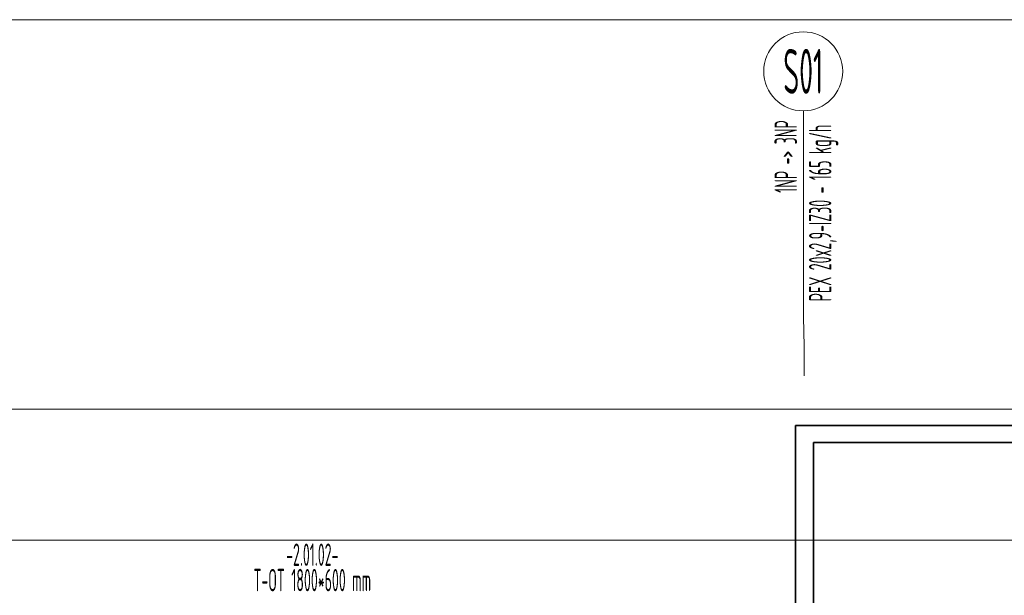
# Model space of a CAD drawing. Header units: millimetres. Extents: x 1279 to 58476, y -6899 to 74987.
# Tile 55 of 157: x 6781 to 12264, y -1636 to 1572. Entities that reach past the tile are written whole.
import ezdxf
from ezdxf.enums import TextEntityAlignment as Align

# ---------------------------------------------------------------- set-up
doc = ezdxf.new("R2010")
doc.units = ezdxf.units.MM
doc.linetypes.add('phl_thick', pattern=[0])
doc.linetypes.add('ČÁRKOVANÁ', pattern=[0.75, 0.5, -0.25])
for name, color, linetype, lineweight in [('JS_VYT_POPIS - OBECNĚ', 7, 'Continuous', 5), ('UT_POTRUBI - ZPÁTEČKA', 5, 'ČÁRKOVANÁ', 35), ('UT_SCHÉMA_PŘÍVOD', 10, 'Continuous', 35), ('VZT_50 POPIS - OBECNE', 7, 'Continuous', 5)]:
    doc.layers.add(name, color=color, linetype=linetype, lineweight=lineweight)
doc.styles.add('VZT_POPIS', font='isocp.shx', dxfattribs={"width": 0.6, "height": 125})

msp = doc.modelspace()

# ---------------------------------------------------------------- linework, layer by layer
at = {"layer": 'JS_VYT_POPIS - OBECNĚ'}
for p, q in [((11146.3, -84.8), (11146.3, 1064.1)), ((11148.8, -249), (11146.3, -84.8)), ((11148.8, -412.3), (11148.8, -249))]:
    msp.add_line(p, q, dxfattribs=at)
msp.add_circle((11144.1, 1284.1), 220, dxfattribs=at)
at = {"layer": 'UT_POTRUBI - ZPÁTEČKA', "ltscale": 7}
for q in [(29052.8, -784.8), (11201.7, -5879)]:
    msp.add_line((11201.7, -784.8), q, dxfattribs=at)
at = {"layer": 'UT_SCHÉMA_PŘÍVOD'}
for q in [(29055.9, -688.9), (11101.7, -6029)]:
    msp.add_line((11101.7, -688.9), q, dxfattribs=at)
at = {"layer": 'VZT_50 POPIS - OBECNE', "linetype": 'phl_thick'}
for p, q in [((1278.8, 1571.9), (54540.4, 1571.9)), ((1278.8, -598.1), (52959, -598.1)), ((1278.8, -1329), (52959, -1329))]:
    msp.add_line(p, q, dxfattribs=at)

# ---------------------------------------------------------------- texts
at = {"layer": 'JS_VYT_POPIS - OBECNĚ', "style": 'VZT_POPIS', "width": 0.5}
for s, height, p in [('S01', 250, (11144.1, 1284.1)), ('-2.01.02-', 125, (8410.5, -1409.3)), ('T-OT 1800*600 mm', 125, (8410.5, -1551))]:
    msp.add_text(s, height=height, dxfattribs=at).set_placement(p, align=Align.MIDDLE_CENTER)
for s, p in [('1NP -> 3NP', (11147.1, 606.9)), ('PEX 20x2,9-IZ30 - 165 kg/h', (11338.7, 2.5))]:
    msp.add_text(s, height=125, rotation=90, dxfattribs=at).set_placement(p, align=Align.BOTTOM_LEFT)

doc.saveas('drawing.dxf')
